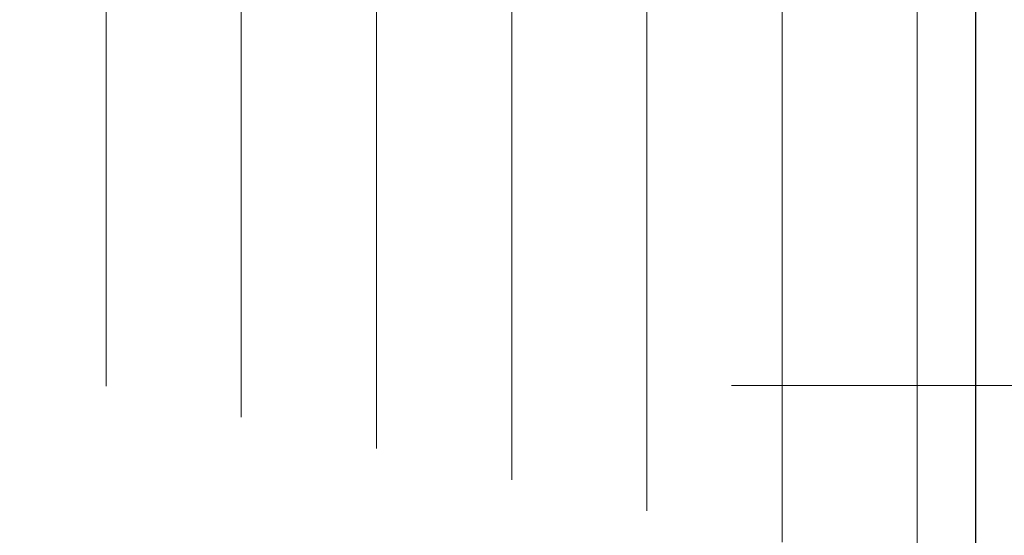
# Model space of a CAD drawing. Header units: inches. Extents: x 0 to 77643, y -44170 to 0.
# Tile 80 of 159: x 72684 to 72866, y -41422 to -41327. Entities that reach past the tile are written whole.
import ezdxf

# ---------------------------------------------------------------- set-up
doc = ezdxf.new("R2010")
doc.units = ezdxf.units.IN
doc.header["$MEASUREMENT"] = 0
for name, color, linetype, lineweight in [('p--elewacja', 46, 'Continuous', 25), ('p--elewacja cienka', 251, 'Continuous', 0), ('p--opisy elewacji', 43, 'Continuous', 5)]:
    doc.layers.add(name, color=color, linetype=linetype, lineweight=lineweight)

msp = doc.modelspace()

# ---------------------------------------------------------------- hatches: boundary and pattern name
at = {"layer": 'p--elewacja cienka', "linetype": 'Continuous'}
h = msp.add_hatch(dxfattribs=at)
h.set_pattern_fill('ANSI31', color=256, scale=200, angle=45, style=0)
h.set_pattern_definition([(90, (0, 10), (-25, 2e-15), [])])
h.paths.add_polyline_path([(72679.87132, -41193.36431), (71761.87132, -41193.36431), (71761.87132, -41401.36431), (72679.87132, -41401.36431)])
edge = h.paths.add_edge_path()
edge.add_line((72860.87132, -41146.11909), (71580.87132, -41146.11909))
edge.add_line((71580.87132, -41458.60953), (71580.87132, -41136.11909))
edge.add_line((72860.87132, -41431.58902), (71580.87132, -41431.58902))
edge.add_line((72860.87132, -41458.60953), (72860.87132, -41136.11909))

# ---------------------------------------------------------------- linework, layer by layer
at = {"layer": 'p--elewacja', "ltscale": 35}
msp.add_line((72860.87132, -41458.60953), (72860.87132, -41136.11909), dxfattribs=at)
at = {"layer": 'p--opisy elewacji', "linetype": 'Continuous', "lineweight": 5}
msp.add_line((73356.51458, -41394.33052), (72815.66623, -41394.33052), dxfattribs=at)

doc.saveas('drawing.dxf')
